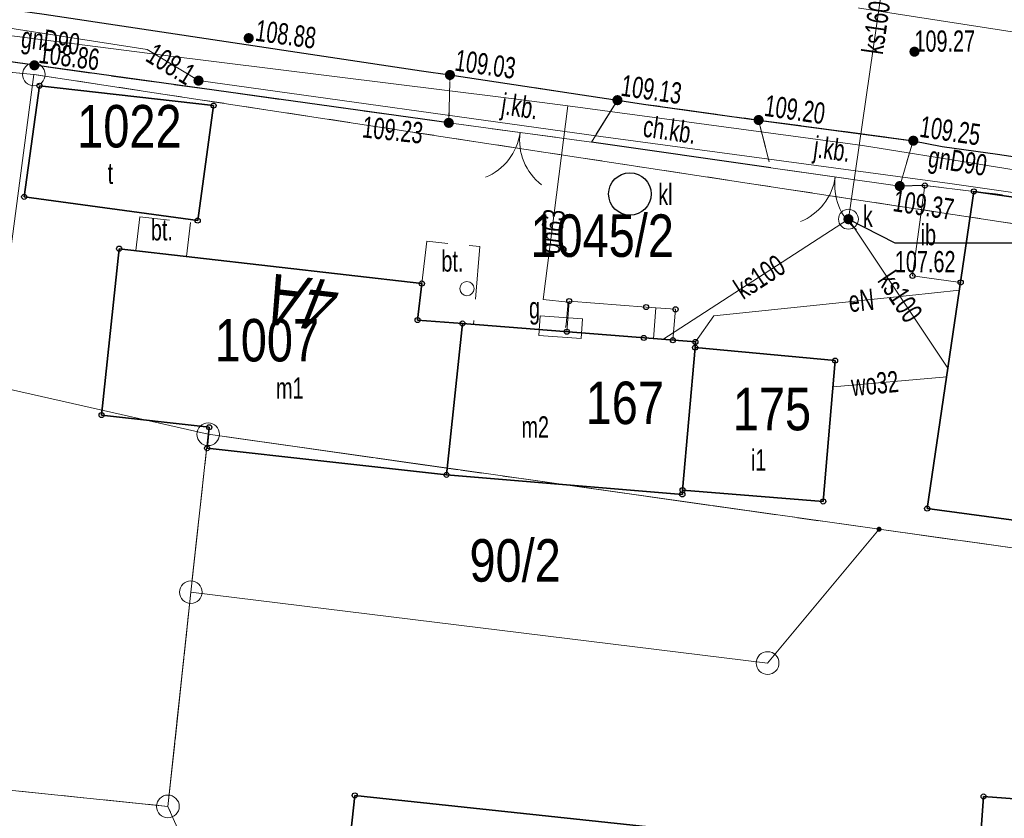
# Model space of a CAD drawing. Header units: inches. Extents: x 6497603 to 6502483, y 5925790 to 5934357.
# Tile 153 of 256: x 6501178 to 6501212, y 5926075 to 5926103. Entities that reach past the tile are written whole.
import ezdxf
from ezdxf.enums import TextEntityAlignment as Align

# ---------------------------------------------------------------- set-up
doc = ezdxf.new("R2010")
doc.units = ezdxf.units.IN
doc.header["$MEASUREMENT"] = 0
for name, pattern in [('1.5_0.75', [2.25, 1.5, -0.75]), ('2.25_0.75', [3, 2.25, -0.75]), ('219-1000', [0, 0]), ('egkk-1000', [3, 2.25, -0.75]), ('egug-1000', [1.5, 0.75, -0.75]), ('otob_1000', [0, 0])]:
    doc.linetypes.add(name, pattern=pattern)
for name, color, linetype in [('202-punkt graniczny', 7, 'Continuous'), ('203-punkt graniczny', 7, 'Continuous'), ('211-numer działki ewidencyjnej', 7, 'Continuous'), ('217-kontur klasyfikacyjny', 7, 'Continuous'), ('218-kontur użytku gruntowego', 7, 'Continuous'), ('219-działka ewidencyjna', 7, 'Continuous'), ('238-Punkt adresowy budynku', 7, 'Continuous'), ('312-budynek ewidencyjny', 7, 'Continuous'), ('312-oznaczenie budynku ewidencyjnego', 7, 'Continuous'), ('312-oznaczenie budynku ewidencyjnego-Atr117', 7, 'Continuous'), ('352-schody', 7, 'Continuous'), ('brama', 7, 'Continuous'), ('chodnik', 7, 'Continuous'), ('chodnik-Atr17', 7, 'Continuous'), ('inna budowla', 7, 'Continuous'), ('inna budowla-Atr17', 7, 'Continuous'), ('inny obiekt trwale związany z budynkiem (powierzchnia)', 7, 'Continuous'), ('jezdnia', 7, 'Continuous'), ('jezdnia-Atr17', 7, 'Continuous'), ('krawężnik', 7, 'Continuous'), ('obszar utwardzony', 7, 'Continuous'), ('obszar utwardzony-Atr17', 7, 'Continuous'), ('ogrodzenie trwałe', 7, 'Continuous'), ('osadnik  szambo', 7, 'Continuous'), ('osadnik  szambo-Atr17', 7, 'Continuous'), ('pikieta sztuczna', 7, 'Continuous'), ('pikieta sztuczna-Atr2', 7, 'Continuous'), ('podpora (punkt)', 7, 'Continuous'), ('przewód elektroenergetyczny podziemny', 7, 'Continuous'), ('przewód elektroenergetyczny podziemny-Atr1', 7, 'Continuous'), ('przewód gazowy', 7, 'Continuous'), ('przewód gazowy-Atr1', 7, 'Continuous'), ('przewód kanalizacyjny', 7, 'Continuous'), ('przewód kanalizacyjny-Atr1', 7, 'Continuous'), ('przewód telekomunikacyjny podziemny', 7, 'Continuous'), ('przewód wodociągowy', 7, 'Continuous'), ('przewód wodociągowy-Atr1', 7, 'Continuous'), ('Punkt budynku', 7, 'Continuous'), ('rzędna', 7, 'Continuous'), ('rzędna-Atr2', 7, 'Continuous'), ('rzędna-Atr3', 7, 'Continuous'), ('studnia kanalizacyjna', 7, 'Continuous'), ('studnia kanalizacyjna-Atr17', 7, 'Continuous'), ('szafa gazowa lub kontener', 7, 'Continuous'), ('szafa gazowa lub kontener-Atr17', 7, 'Continuous')]:
    doc.layers.add(name, color=color, linetype=linetype)
doc.styles.get("Standard").update_dxf_attribs({"font": 'arial.ttf'})
doc.linetypes.add('902-1000', pattern='A,5,0,[1,ksztalty.shx,S=1,R=0,X=0,Y=0],5', length=10)

# ---------------------------------------------------------------- blocks, each defined once
blk = doc.blocks.new('202')
at = {"color": 0, "linetype": 'Continuous', "lineweight": 0}
blk.add_circle((0, 0), 0.4, dxfattribs=at)
blk = doc.blocks.new('203')
at = {"linetype": 'Continuous', "lineweight": 0}
h = blk.add_hatch(color=0, dxfattribs=at)
edge = h.paths.add_edge_path()
edge.add_arc((0, 0), 0.09, 0, 360)
blk = doc.blocks.new('PUNKTBUD')
at = {"color": 0}
blk.add_circle((0, 0), 0.09, dxfattribs=at)
blk = doc.blocks.new('US20')
at = {"color": 0, "linetype": 'Continuous', "lineweight": 13}
for p, q in [((-0.75, -0.35), (-0.75, 0.35)), ((-0.75, 0.35), (0.75, 0.35)), ((0.75, -0.35), (0.75, 0.35)), ((-0.75, -0.35), (0.75, -0.35))]:
    blk.add_line(p, q, dxfattribs=at)
blk = doc.blocks.new('IB04')
at = {"color": 0, "linetype": 'Continuous', "lineweight": 13}
blk.add_circle((0, 0), 0.25, dxfattribs=at)
blk = doc.blocks.new('PW01')
at = {"linetype": 'Continuous', "lineweight": 13}
h = blk.add_hatch(color=0, dxfattribs=at)
edge = h.paths.add_edge_path()
edge.add_arc((0, 0), 0.18, 0, 360)
blk = doc.blocks.new('US15')
at = {"color": 0, "linetype": 'Continuous', "lineweight": 13}
blk.add_circle((0, 0), 0.35, dxfattribs=at)
blk = doc.blocks.new('SUKM')
at = {"color": 0, "linetype": 'Continuous'}
blk.add_circle((0, 0), 0.75, dxfattribs=at)
blk = doc.blocks.new('OK02')
at = {"color": 0, "linetype": 'Continuous', "lineweight": 0}
for centre, start, end in [((-2, 0), 0, 60), ((2, 0), 120, 180)]:
    blk.add_arc(centre, 2, start, end, dxfattribs=at)

msp = doc.modelspace()

# ---------------------------------------------------------------- linework, layer by layer
at = {"layer": '217-kontur klasyfikacyjny', "color": 3, "linetype": 'egkk-1000', "lineweight": 18, "flags": 128}
for points in [[(6501184.31, 5926088.64), (6501183.7, 5926083.07)], [(6501207.98, 5926085.29), (6501184.31, 5926088.64)], [(6501222.6, 5926083.25), (6501207.98, 5926085.29)], [(6501183.7, 5926083.07), (6501182.89, 5926075.51)], [(6501182.89, 5926075.51), (6501143.36, 5926079.58)], [(6501183.59, 5926073.95), (6501182.89, 5926075.51)]]:
    msp.add_lwpolyline(points, dxfattribs=at)
at = {"layer": '218-kontur użytku gruntowego', "color": 3, "linetype": 'egug-1000', "lineweight": 18, "flags": 128}
for points in [[(6501178.16, 5926101.34), (6501161.49, 5926102.9)], [(6501221.93, 5926094.67), (6501178.16, 5926101.34)], [(6501183.7, 5926083.07), (6501184.31, 5926088.64)], [(6501184.31, 5926088.64), (6501207.98, 5926085.29)], [(6501207.98, 5926085.29), (6501222.6, 5926083.25)], [(6501182.89, 5926075.51), (6501183.7, 5926083.07)], [(6501143.36, 5926079.58), (6501182.89, 5926075.51)], [(6501183.59, 5926073.95), (6501182.89, 5926075.51)]]:
    msp.add_lwpolyline(points, dxfattribs=at)
at = {"layer": '219-działka ewidencyjna', "color": 3, "linetype": '219-1000', "lineweight": 18, "flags": 128}
for points in [[(6501161.49, 5926102.9), (6501178.16, 5926101.34)], [(6501176.7, 5926090.36), (6501178.16, 5926101.34)], [(6501178.16, 5926101.34), (6501221.93, 5926094.67)], [(6501176.7, 5926090.36), (6501184.31, 5926088.64)], [(6501183.7, 5926083.07), (6501184.31, 5926088.64)], [(6501184.31, 5926088.64), (6501207.98, 5926085.29)], [(6501204.05, 5926080.57), (6501207.98, 5926085.29)], [(6501207.98, 5926085.29), (6501222.6, 5926083.25)], [(6501182.89, 5926075.51), (6501183.7, 5926083.07)], [(6501183.7, 5926083.07), (6501204.05, 5926080.57)], [(6501143.36, 5926079.58), (6501182.89, 5926075.51)]]:
    msp.add_lwpolyline(points, dxfattribs=at)
at = {"layer": '312-budynek ewidencyjny', "color": 7, "linetype": 'Continuous', "lineweight": 35, "flags": 128}
for points in [[(6501177.82, 5926097.02), (6501178.36, 5926100.94)], [(6501178.36, 5926100.94), (6501184.5, 5926100.24)], [(6501184.5, 5926100.24), (6501183.94, 5926096.18)], [(6501209.68, 5926086.02), (6501211.33, 5926097.21)], [(6501211.33, 5926097.21), (6501219.42, 5926096.05)], [(6501183.94, 5926096.18), (6501177.82, 5926097.02)], [(6501180.55, 5926089.32), (6501181.17, 5926095.19)], [(6501181.17, 5926095.19), (6501191.85, 5926093.96)], [(6501191.85, 5926093.96), (6501191.7, 5926092.67)], [(6501191.7, 5926092.67), (6501193.28, 5926092.55)], [(6501192.72, 5926087.21), (6501193.28, 5926092.55)], [(6501193.28, 5926092.55), (6501192.72, 5926087.21)], [(6501193.28, 5926092.55), (6501201.5, 5926091.9)], [(6501201.49, 5926091.7), (6501201.05, 5926086.67)], [(6501201.05, 5926086.67), (6501201.49, 5926091.7)], [(6501201.5, 5926091.9), (6501201.49, 5926091.7)], [(6501201.49, 5926091.7), (6501206.43, 5926091.24)], [(6501206.43, 5926091.24), (6501206.01, 5926086.27)], [(6501184.35, 5926088.89), (6501180.55, 5926089.32)], [(6501184.27, 5926088.15), (6501184.35, 5926088.89)], [(6501192.72, 5926087.21), (6501184.27, 5926088.15)], [(6501201.04, 5926086.52), (6501192.72, 5926087.21)], [(6501201.05, 5926086.67), (6501201.04, 5926086.52)], [(6501206.01, 5926086.27), (6501201.05, 5926086.67)], [(6501217.88, 5926084.92), (6501209.68, 5926086.02)], [(6501188.68, 5926068.51), (6501189.48, 5926075.9)], [(6501189.48, 5926075.9), (6501200.17, 5926074.75)], [(6501211.5, 5926073.54), (6501211.67, 5926075.86)], [(6501211.67, 5926075.86), (6501217.8, 5926075.4)]]:
    msp.add_lwpolyline(points, dxfattribs=at)
at = {"layer": '352-schody', "color": 7, "linetype": 'Continuous', "lineweight": 18, "flags": 128}
msp.add_lwpolyline([(6501200.71, 5926091.96), (6501199.68, 5926092.04), (6501196.97, 5926092.26), (6501197.05, 5926093.34), (6501199.76, 5926093.13), (6501200.8, 5926093.05)], close=True, dxfattribs=at)
msp.add_lwpolyline([(6501200.71, 5926091.96), (6501199.68, 5926092.04), (6501196.97, 5926092.26), (6501197.05, 5926093.34), (6501199.76, 5926093.13), (6501200.8, 5926093.05)], close=True, dxfattribs=at)
msp.add_lwpolyline([(6501200.025, 5926092.013), (6501200.109, 5926093.103)], dxfattribs=at)
at = {"layer": 'brama', "color": 7, "linetype": 'otob_1000', "lineweight": 18, "flags": 128}
for points in [[(6501197.83, 5926098.95), (6501192.8, 5926099.63)], [(6501208.71, 5926097.4), (6501204.16, 5926098.04)]]:
    msp.add_lwpolyline(points, dxfattribs=at)
at = {"layer": 'chodnik', "color": 7, "linetype": '1.5_0.75', "lineweight": 18, "flags": 128}
for points in [[(6501167.07, 5926105.07), (6501168.08, 5926104.92), (6501178.52, 5926103.46), (6501191.84, 5926101.46), (6501192.84, 5926101.32), (6501192.8, 5926099.63), (6501178.18, 5926101.66), (6501166.82, 5926103.26), (6501165.58, 5926103.51)], [(6501198.75, 5926100.43), (6501199.75, 5926100.28), (6501202.71, 5926099.87), (6501203.73, 5926099.73), (6501204.16, 5926098.04), (6501197.83, 5926098.95)], [(6501209.19, 5926099), (6501210.21, 5926098.79), (6501212.16, 5926098.52), (6501213.18, 5926098.37), (6501217.08, 5926097.83), (6501218.15, 5926097.65), (6501220.05, 5926097.37), (6501221.03, 5926097.17), (6501222, 5926096.87), (6501222.87, 5926096.5), (6501223.68, 5926095.94), (6501224.47, 5926095.07), (6501225.02, 5926094.16), (6501225.41, 5926093.04), (6501225.65, 5926091.85), (6501225.74, 5926090.79), (6501225.79, 5926089.57), (6501225.76, 5926088.39), (6501225.66, 5926087.21), (6501224.9, 5926081.72), (6501224.16, 5926076.33), (6501222.34, 5926063.44), (6501222.24, 5926062.4), (6501220.65, 5926062.18), (6501220.94, 5926063.9), (6501222.61, 5926076.56), (6501223.36, 5926082.11), (6501223.61, 5926086.17), (6501224.07, 5926091.93), (6501223.18, 5926093.85), (6501220.9, 5926095.52), (6501219.52, 5926096.02), (6501219.42, 5926096.05), (6501212.09, 5926097.13), (6501211.33, 5926097.21), (6501209.6, 5926097.42), (6501208.71, 5926097.4)]]:
    msp.add_lwpolyline(points, close=True, dxfattribs=at)
at = {"layer": 'inna budowla', "color": 7, "linetype": 'Continuous', "lineweight": 18, "flags": 128}
msp.add_lwpolyline([(6501209.6, 5926097.42), (6501211.33, 5926097.21), (6501210.86, 5926094), (6501209.16, 5926094.23)], close=True, dxfattribs=at)
at = {"layer": 'inny obiekt trwale związany z budynkiem (powierzchnia)', "color": 7, "linetype": 'Continuous', "lineweight": 18, "flags": 128}
msp.add_lwpolyline([(6501211.33, 5926097.21), (6501209.6, 5926097.42), (6501209.16, 5926094.23), (6501210.86, 5926094)], close=True, dxfattribs=at)
at = {"layer": 'jezdnia', "color": 7, "linetype": '2.25_0.75', "lineweight": 18, "flags": 128}
for points in [[(6500967.52, 5926475.78), (6500970.47, 5926475.3), (6500970.34, 5926474.17), (6500969.68, 5926470.3), (6500969.49, 5926469.27), (6500968.64, 5926464.1), (6500968.02, 5926460.39), (6500966.41, 5926450.57), (6500964.71, 5926440.65), (6500963.12, 5926430.78), (6500961.32, 5926419.97), (6500959.67, 5926410.08), (6500959.52, 5926409.05), (6500958.4, 5926402.16), (6500958.2, 5926401.16), (6500956.52, 5926390.93), (6500955.92, 5926387.39), (6500955.8, 5926386.37), (6500953.89, 5926374.55), (6500953.73, 5926373.46), (6500953.44, 5926371.55), (6500953.08, 5926369.21), (6500952.69, 5926366.58), (6500952.26, 5926363.66), (6500951.98, 5926361.63), (6500951.62, 5926358.68), (6500951.27, 5926355.63), (6500950.83, 5926351.7), (6500950.56, 5926348.7), (6500950.2, 5926344.71), (6500949.87, 5926340.76), (6500949.76, 5926338.7), (6500949.68, 5926335.75), (6500949.64, 5926334.74), (6500949.52, 5926328.23), (6500949.49, 5926327.2), (6500949.48, 5926325.22), (6500949.47, 5926322.2), (6500949.55, 5926319.76), (6500949.66, 5926317.23), (6500949.84, 5926313.23), (6500950.01, 5926310.21), (6500950.17, 5926308.21), (6500950.43, 5926305.18), (6500950.74, 5926302.26), (6500951.06, 5926299.26), (6500951.49, 5926295.58), (6500952.08, 5926290.33), (6500952.73, 5926285.4), (6500953.13, 5926282.44), (6500953.57, 5926279.4), (6500954.04, 5926276.46), (6500954.41, 5926274.33), (6500954.74, 5926272.49), (6500955.37, 5926269.55), (6500956.06, 5926266.66), (6500956.52, 5926264.7), (6500957.04, 5926262.72), (6500957.79, 5926259.85), (6500958.59, 5926257.01), (6500959.46, 5926254.06), (6500960.33, 5926251.13), (6500961.47, 5926247.41), (6500962.32, 5926244.49), (6500963.34, 5926241.33), (6500964.48, 5926237.89), (6500965.5, 5926234.96), (6500966.14, 5926233.14), (6500966.53, 5926232.14), (6500968.88, 5926225.61), (6500969.29, 5926224.6), (6500970.02, 5926222.74), (6500970.38, 5926221.87), (6500971.84, 5926218.15), (6500972.99, 5926215.36), (6500974.13, 5926212.6), (6500975.34, 5926209.86), (6500976.57, 5926207.09), (6500977.79, 5926204.36), (6500979.13, 5926201.69), (6500980.03, 5926199.93), (6500981.16, 5926197.8), (6500982.17, 5926195.97), (6500982.82, 5926194.92), (6500983.5, 5926193.77), (6500984.62, 5926192.1), (6500985.77, 5926190.49), (6500986.98, 5926188.92), (6500988.2, 5926187.36), (6500989.17, 5926186.2), (6500990.87, 5926184.3), (6500992.5, 5926182.51), (6500994.27, 5926180.73), (6500995.76, 5926179.32), (6500997.26, 5926177.93), (6500997.98, 5926177.32), (6500999.49, 5926176), (6501001.04, 5926174.69), (6501002.64, 5926173.48), (6501003.77, 5926172.66), (6501005.08, 5926171.78), (6501006.76, 5926170.76), (6501009.35, 5926169.19), (6501011.02, 5926168.15), (6501012.75, 5926167), (6501015.2, 5926165.27), (6501017.63, 5926163.53), (6501019.23, 5926162.32), (6501020.36, 5926161.31), (6501021.45, 5926160.26), (6501022.54, 5926159.21), (6501023.77, 5926157.9), (6501024.43, 5926157.12), (6501025.28, 5926156.11), (6501026.36, 5926154.87), (6501027.57, 5926153.3), (6501028.15, 5926152.45), (6501028.65, 5926151.68), (6501029.28, 5926150.71), (6501030.17, 5926149.6), (6501030.99, 5926148.6), (6501031.86, 5926147.75), (6501032.71, 5926147), (6501033.36, 5926146.49), (6501034.56, 5926145.76), (6501035.84, 5926145.14), (6501037.14, 5926144.59), (6501038.54, 5926143.97), (6501039.7, 5926143.38), (6501041.25, 5926142.34), (6501042.55, 5926141.23), (6501043.36, 5926140.29), (6501044.15, 5926139.04), (6501044.95, 5926137.68), (6501045.97, 5926135.97), (6501046.76, 5926134.83), (6501047.06, 5926134.43), (6501047.46, 5926133.9), (6501048.29, 5926133.07), (6501049.15, 5926132.29), (6501050.1, 5926131.67), (6501051.14, 5926131.14), (6501052.32, 5926130.71), (6501053.32, 5926130.44), (6501054.33, 5926130.26), (6501054.81, 5926130.11), (6501059.21, 5926129.52), (6501060.24, 5926129.37), (6501062.18, 5926128.95), (6501065.52, 5926128.17), (6501067.51, 5926127.68), (6501067.94, 5926127.56), (6501072.36, 5926126.36), (6501076.16, 5926125.39), (6501077, 5926125.24), (6501079.93, 5926124.73), (6501091.81, 5926122.96), (6501106.86, 5926120.63), (6501107.86, 5926120.45), (6501114.26, 5926119.46), (6501115.28, 5926119.31), (6501129.17, 5926117.14), (6501141.73, 5926115.29), (6501155.8, 5926113.1), (6501156.84, 5926112.94), (6501163.71, 5926111.96), (6501164.73, 5926111.81), (6501169.7, 5926111.07), (6501186.02, 5926108.73), (6501187.04, 5926108.57), (6501197.9, 5926107.02), (6501198.93, 5926106.86), (6501209.44, 5926105.01), (6501213.12, 5926104.73), (6501214.13, 5926104.59), (6501218.06, 5926103.95), (6501219.09, 5926103.82), (6501225, 5926102.98), (6501226.03, 5926103), (6501226.9, 5926103.16), (6501227.59, 5926103.32), (6501228.34, 5926103.71), (6501228.93, 5926104.14), (6501229.4, 5926105.03), (6501229.75, 5926106.03), (6501230.03, 5926107.51), (6501230.13, 5926108.51), (6501230.41, 5926111.43), (6501235.51, 5926111.16), (6501235.42, 5926108.23), (6501235.48, 5926107.23), (6501235.64, 5926106.46), (6501236.12, 5926105.41), (6501236.84, 5926104.54), (6501237.77, 5926103.89), (6501238.91, 5926103.49), (6501240.04, 5926103.43), (6501241.16, 5926103.54), (6501242.17, 5926103.85), (6501243.16, 5926104.12), (6501253.15, 5926106.97), (6501253.23, 5926106.89), (6501254.28, 5926103.94), (6501255.15, 5926100.97), (6501254.99, 5926100.67), (6501253.62, 5926100.28), (6501252.65, 5926100), (6501249.77, 5926099.21), (6501248.73, 5926098.94), (6501244.96, 5926097.81), (6501243.92, 5926097.57), (6501242.05, 5926097.03), (6501240.92, 5926096.64), (6501239.24, 5926095.9), (6501238.04, 5926095.27), (6501237.2, 5926094.68), (6501236.35, 5926093.84), (6501235.38, 5926092.95), (6501234.5, 5926091.83), (6501233.74, 5926090.74), (6501233.24, 5926089.73), (6501232.77, 5926088.7), (6501232.51, 5926087.65), (6501232.15, 5926085.66), (6501231.07, 5926079.74), (6501230.21, 5926075.13), (6501227.92, 5926063.04), (6501227.8, 5926062.48), (6501227.76, 5926061.73), (6501227.77, 5926061.08), (6501227.88, 5926060.39), (6501228.08, 5926059.83), (6501228.38, 5926059.33), (6501228.85, 5926058.88), (6501229.59, 5926058.46), (6501230.48, 5926058.18), (6501231.24, 5926057.98), (6501236.18, 5926057.48), (6501247.14, 5926056.54), (6501247.78, 5926056.32), (6501247.32, 5926053.12), (6501247.25, 5926050.18), (6501240.84, 5926050.54), (6501235.01, 5926051.15), (6501232.93, 5926051.11), (6501231.58, 5926051.14), (6501230.74, 5926051.16), (6501229.93, 5926051.11), (6501229.08, 5926050.94), (6501228.33, 5926050.61), (6501227.56, 5926049.99), (6501227.03, 5926049.46), (6501226.57, 5926048.76), (6501226.26, 5926048.04), (6501226.07, 5926047), (6501224.9, 5926038.07), (6501224.76, 5926037.04), (6501223.95, 5926030.65), (6501223.78, 5926029.64), (6501222.8, 5926021.69), (6501222.62, 5926020.67), (6501221.85, 5926014.28), (6501221.72, 5926013.21), (6501220.01, 5926001.35), (6501219.92, 5926000.35), (6501218.92, 5925993.96), (6501218.73, 5925992.94), (6501217.59, 5925985.53), (6501217.19, 5925983.25), (6501216.34, 5925978.62), (6501216.11, 5925977.64), (6501215.34, 5925973.74), (6501215.12, 5925972.71), (6501214.1, 5925967.79), (6501212.17, 5925958.57), (6501211.6, 5925955.9), (6501210.39, 5925950.18), (6501210.15, 5925949.2), (6501208.72, 5925942.4), (6501208.51, 5925941.33), (6501206.97, 5925934), (6501206.1, 5925929.6), (6501205.96, 5925928.62), (6501203.95, 5925916.84), (6501200.99, 5925899.07), (6501197.27, 5925877.8), (6501197.19, 5925877.04), (6501197.19, 5925876.24), (6501197.31, 5925875.07), (6501197.66, 5925873.98), (6501197.97, 5925873.22), (6501198.63, 5925872.3), (6501199.23, 5925871.72), (6501199.74, 5925871.37), (6501200.42, 5925871.01), (6501201.38, 5925870.71), (6501202.44, 5925870.55), (6501201.55, 5925864.88), (6501201.24, 5925864.89), (6501200.2, 5925864.97), (6501198.98, 5925864.81), (6501197.51, 5925864.23), (6501196.67, 5925863.67), (6501195.78, 5925862.79), (6501195.34, 5925862.22), (6501195.05, 5925861.84), (6501194.69, 5925861.34), (6501194.31, 5925860.58), (6501193.88, 5925859.32), (6501193.66, 5925858.13), (6501191.37, 5925844.58), (6501188.63, 5925845.69), (6501186.06, 5925846.29), (6501188.34, 5925859.28), (6501189.55, 5925865.75), (6501190.19, 5925869.41), (6501190.72, 5925872.53), (6501192, 5925879.57), (6501195.3, 5925899.15), (6501198.39, 5925917.25), (6501200.06, 5925927.91), (6501200.49, 5925930.37), (6501201.43, 5925935.3), (6501202.26, 5925939.27), (6501205.89, 5925956.67), (6501206.71, 5925960.26), (6501209.44, 5925973.27), (6501210.33, 5925977.62), (6501211, 5925981.11), (6501211.51, 5925984.07), (6501211.73, 5925985.08), (6501212.62, 5925991.03), (6501213.62, 5925996.92), (6501213.83, 5925997.96), (6501214.76, 5926004.82), (6501214.89, 5926005.86), (6501216.15, 5926014.76), (6501216.28, 5926015.75), (6501217.09, 5926022.16), (6501217.19, 5926023.22), (6501218.27, 5926030.95), (6501221.29, 5926054.94), (6501221.42, 5926055.98), (6501222.24, 5926062.4), (6501222.34, 5926063.44), (6501224.16, 5926076.33), (6501224.9, 5926081.72), (6501225.66, 5926087.21), (6501225.76, 5926088.39), (6501225.79, 5926089.57), (6501225.74, 5926090.79), (6501225.65, 5926091.85), (6501225.41, 5926093.04), (6501225.02, 5926094.16), (6501224.47, 5926095.07), (6501223.68, 5926095.94), (6501222.87, 5926096.5), (6501222, 5926096.87), (6501221.03, 5926097.17), (6501220.05, 5926097.37), (6501218.15, 5926097.65), (6501217.08, 5926097.83), (6501213.18, 5926098.37), (6501212.16, 5926098.52), (6501210.21, 5926098.79), (6501209.19, 5926099), (6501203.73, 5926099.73), (6501202.71, 5926099.87), (6501199.75, 5926100.28), (6501198.75, 5926100.43), (6501192.84, 5926101.32), (6501191.84, 5926101.46), (6501178.52, 5926103.46), (6501168.08, 5926104.92), (6501167.07, 5926105.07), (6501161.11, 5926105.95), (6501160.15, 5926106.11), (6501141.22, 5926108.96), (6501128.91, 5926110.87), (6501107.19, 5926114.24), (6501091.02, 5926116.76), (6501087.03, 5926117.36), (6501085.63, 5926117.57), (6501084.66, 5926117.74), (6501082.7, 5926117.91), (6501080.66, 5926118.01), (6501077.67, 5926118.12), (6501076.66, 5926118.16), (6501075.65, 5926118.1), (6501074.96, 5926118.04), (6501074.24, 5926117.87), (6501073.45, 5926117.58), (6501072.83, 5926117.24), (6501072.24, 5926116.73), (6501071.92, 5926116.36), (6501071.6, 5926115.95), (6501071.13, 5926115.07), (6501070.2, 5926112.15), (6501069.14, 5926109.35), (6501065.67, 5926107.67), (6501060.98, 5926105.37), (6501056.17, 5926102.92), (6501047.77, 5926098.64), (6501039.02, 5926094.25), (6501035.19, 5926092.32), (6501033.38, 5926091.57), (6501031.9, 5926091.17), (6501030.72, 5926091), (6501029.45, 5926090.96), (6501027.96, 5926091.09), (6501026.37, 5926091.21), (6501025.08, 5926091.02), (6501023.8, 5926090.63), (6501022.54, 5926089.24), (6501020.92, 5926087.38), (6501018.93, 5926085.36), (6501016.88, 5926083.52), (6501014.11, 5926081.3), (6501011.15, 5926079.19), (6501008.09, 5926077.35), (6501004.66, 5926075.72), (6501000.14, 5926073.66), (6500996.05, 5926071.78), (6500991.19, 5926069.54), (6500987.22, 5926067.8), (6500985.88, 5926070.25), (6500984.5, 5926072.54), (6500990.81, 5926076.24), (6500997.85, 5926080.69), (6501004.96, 5926085.16), (6501007.77, 5926086.97), (6501009.89, 5926088.54), (6501012.32, 5926090.44), (6501014.72, 5926092.81), (6501016.4, 5926095.01), (6501018.1, 5926097.7), (6501019.49, 5926099.95), (6501021.13, 5926103.12), (6501021.79, 5926104.63), (6501021.73, 5926104.89), (6501022.4, 5926106.7), (6501022.77, 5926107.65), (6501022.96, 5926108.66), (6501023.19, 5926109.6), (6501023.35, 5926110.74), (6501023.42, 5926111.89), (6501023.37, 5926112.99), (6501023.17, 5926114.21), (6501022.81, 5926115.94), (6501022.34, 5926117.28), (6501021.93, 5926118.41), (6501021.38, 5926119.39), (6501020.82, 5926120.06), (6501020.31, 5926120.58), (6501019.37, 5926121.14), (6501018.64, 5926121.59), (6501017.79, 5926122.01), (6501016.87, 5926122.36), (6501016.07, 5926122.61), (6501015.13, 5926122.79), (6501014.32, 5926122.89), (6501013.3, 5926122.96), (6501011.3, 5926123.02), (6501010.28, 5926123.07), (6501008.82, 5926123.15), (6501007.35, 5926123.27), (6501006.78, 5926123.46), (6501004.62, 5926123.76), (6501002.02, 5926124.18), (6501000.54, 5926124.46), (6500997.95, 5926125.21), (6500994.57, 5926126.41), (6500989.34, 5926128.79), (6500983.15, 5926131.79), (6500980.24, 5926133), (6500976.92, 5926134.27), (6500973.27, 5926135.38), (6500969.21, 5926136.46), (6500966.14, 5926137.16), (6500962.38, 5926137.84), (6500956.83, 5926138.72), (6500951.6, 5926139.58), (6500948.09, 5926140.28), (6500941.13, 5926141.59), (6500936.68, 5926142.36), (6500936.26, 5926142.38), (6500936.91, 5926144.94), (6500937.28, 5926147.22), (6500938.48, 5926147.26), (6500944.87, 5926146.1), (6500952.28, 5926144.84), (6500952.45, 5926144.94), (6500957.36, 5926144.12), (6500958.42, 5926144.02), (6500960.33, 5926143.82), (6500961.34, 5926143.73), (6500962.4, 5926143.7), (6500964.35, 5926143.61), (6500966.38, 5926143.52), (6500968.34, 5926143.33), (6500970.37, 5926142.99), (6500972.16, 5926142.64), (6500975.22, 5926141.96), (6500978.14, 5926141.2), (6500980.07, 5926140.59), (6500984.84, 5926139.11), (6500988.6, 5926137.98), (6500991.96, 5926137.02), (6500993.89, 5926136.41), (6500996.3, 5926135.75), (6500998.23, 5926135.25), (6500999.76, 5926134.9), (6501002.22, 5926134.43), (6501003.59, 5926134.13), (6501004.64, 5926133.95), (6501005.57, 5926133.82), (6501006.54, 5926133.72), (6501007.41, 5926133.65), (6501008.58, 5926133.66), (6501009.4, 5926133.71), (6501010.99, 5926133.99), (6501012.51, 5926134.33), (6501013.46, 5926134.67), (6501014.17, 5926134.95), (6501015.06, 5926135.45), (6501015.72, 5926135.84), (6501016.55, 5926136.42), (6501017.28, 5926137.05), (6501017.97, 5926137.76), (6501018.59, 5926138.35), (6501019.09, 5926139.31), (6501019.34, 5926140.2), (6501019.48, 5926141.24), (6501019.5, 5926142.22), (6501019.53, 5926143.17), (6501019.42, 5926144.33), (6501019.23, 5926145.48), (6501018.9, 5926146.66), (6501018.59, 5926147.63), (6501018.18, 5926148.39), (6501017.57, 5926149.31), (6501017.02, 5926149.96), (6501016.24, 5926150.87), (6501015.1, 5926152.17), (6501013.64, 5926153.83), (6501013.57, 5926154), (6501012.46, 5926155.3), (6501009.41, 5926158.38), (6501006.55, 5926161.1), (6501003.79, 5926163.84), (6501000.27, 5926167.22), (6500997.75, 5926169.48), (6500994.93, 5926171.9), (6500993.22, 5926173.37), (6500990.08, 5926176.36), (6500986.16, 5926180.45), (6500984.36, 5926182.53), (6500983.92, 5926182.88), (6500982.09, 5926185.15), (6500980.83, 5926186.8), (6500979.72, 5926188.4), (6500979.64, 5926188.64), (6500977.9, 5926191.3), (6500976.68, 5926193.39), (6500974.4, 5926197.5), (6500971.6, 5926203.33), (6500970.2, 5926206.34), (6500968.02, 5926211.54), (6500966.1, 5926216.13), (6500964.42, 5926220.5), (6500963.39, 5926223.18), (6500962.78, 5926224.79), (6500960.85, 5926229.86), (6500958.92, 5926235.34), (6500957.26, 5926240.34), (6500955.77, 5926245.22), (6500954.5, 5926249.48), (6500953.02, 5926254.47), (6500951.16, 5926261.1), (6500950.63, 5926263.22), (6500949.44, 5926268.23), (6500948.4, 5926273.5), (6500947.44, 5926279.19), (6500946.72, 5926284.52), (6500945.98, 5926290.57), (6500945.39, 5926295.06), (6500944.64, 5926301.22), (6500943.99, 5926308.19), (6500943.71, 5926313.06), (6500943.38, 5926320.02), (6500943.36, 5926324.68), (6500943.39, 5926329.54), (6500943.52, 5926335.16), (6500943.63, 5926336.77), (6500943.87, 5926342.09), (6500944.45, 5926348.6), (6500944.89, 5926353.17), (6500945.31, 5926356.92), (6500946, 5926362.7), (6500946.75, 5926367.77), (6500946.9, 5926369.53), (6500947.97, 5926376.36), (6500948.58, 5926379.99), (6500949.87, 5926387.54), (6500950.36, 5926390.87), (6500950.58, 5926392.97), (6500951.07, 5926399.96), (6500951.2, 5926400.17), (6500951.56, 5926405.22), (6500951.74, 5926408.6), (6500951.86, 5926412.25), (6500952.04, 5926414.31), (6500952.81, 5926417.99), (6500953.87, 5926422.25), (6500955.38, 5926427.84), (6500956.84, 5926433.28), (6500957.79, 5926436.87), (6500958.47, 5926439.89), (6500959.31, 5926444.93), (6500960.75, 5926453.89), (6500962.75, 5926465.71), (6500964.63, 5926476.24)], [(6501192.84, 5926101.32), (6501198.75, 5926100.43), (6501197.83, 5926098.95), (6501192.8, 5926099.63)], [(6501203.73, 5926099.73), (6501209.19, 5926099), (6501208.71, 5926097.4), (6501204.16, 5926098.04)]]:
    msp.add_lwpolyline(points, close=True, dxfattribs=at)
at = {"layer": 'krawężnik', "color": 7, "linetype": 'Continuous', "lineweight": 25, "flags": 128}
msp.add_lwpolyline([(6501168.08, 5926104.92), (6501178.52, 5926103.46), (6501191.84, 5926101.46), (6501192.84, 5926101.32), (6501198.75, 5926100.43), (6501199.75, 5926100.28), (6501202.71, 5926099.87), (6501203.73, 5926099.73), (6501209.19, 5926099), (6501210.21, 5926098.79), (6501212.16, 5926098.52), (6501213.18, 5926098.37), (6501217.08, 5926097.83), (6501218.15, 5926097.65), (6501220.05, 5926097.37), (6501221.03, 5926097.17), (6501222, 5926096.87), (6501222.87, 5926096.5), (6501223.68, 5926095.94), (6501224.47, 5926095.07), (6501225.02, 5926094.16), (6501225.41, 5926093.04)], dxfattribs=at)
at = {"layer": 'obszar utwardzony', "color": 7, "linetype": '2.25_0.75', "lineweight": 18, "flags": 128}
for points in [[(6501181.76, 5926095.12), (6501181.9, 5926096.31), (6501183.69, 5926096.11), (6501183.55, 5926094.91)], [(6501191.85, 5926093.96), (6501192.02, 5926095.45), (6501193.89, 5926095.27), (6501193.67, 5926092.52), (6501193.28, 5926092.55), (6501191.7, 5926092.67)]]:
    msp.add_lwpolyline(points, close=True, dxfattribs=at)
at = {"layer": 'ogrodzenie trwałe', "color": 7, "linetype": '902-1000', "lineweight": 25, "flags": 128}
for points in [[(6501192.8, 5926099.63), (6501178.18, 5926101.66), (6501166.82, 5926103.26)], [(6501204.16, 5926098.04), (6501197.83, 5926098.95)], [(6501209.6, 5926097.42), (6501208.71, 5926097.4)]]:
    msp.add_lwpolyline(points, dxfattribs=at)
at = {"layer": 'przewód elektroenergetyczny podziemny', "color": 1, "linetype": 'Continuous', "lineweight": 18, "flags": 128}
msp.add_lwpolyline([(6501201.5, 5926091.9), (6501202.15, 5926092.82), (6501209.05, 5926093.54), (6501210.82, 5926093.73)], dxfattribs=at)
at = {"layer": 'przewód gazowy', "color": 40, "linetype": 'Continuous', "lineweight": 18, "flags": 128}
for points in [[(6501233.67, 5926096.17), (6501227.99, 5926096.37), (6501219.71, 5926096.85), (6501207.4, 5926098.83), (6501197, 5926100.23), (6501194.73, 5926100.53), (6501182.71, 5926102.02), (6501167.38, 5926103.99), (6501153.39, 5926106.7), (6501142.7, 5926108.73)], [(6501197, 5926100.23), (6501196.13, 5926093.4), (6501197.01, 5926093.3), (6501196.94, 5926092.52), (6501196.92, 5926092.41)]]:
    msp.add_lwpolyline(points, dxfattribs=at)
at = {"layer": 'przewód kanalizacyjny', "color": 34, "linetype": 'Continuous', "lineweight": 18, "flags": 128}
for points in [[(6501122.96, 5926116.33), (6501166.3, 5926110.04), (6501222.85, 5926101.26), (6501227.67, 5926089.74)], [(6501209.38, 5926113.38), (6501206.9, 5926096.23)], [(6501200.35, 5926091.99), (6501206.9, 5926096.23)], [(6501210.41, 5926090.97), (6501206.9, 5926096.23)]]:
    msp.add_lwpolyline(points, dxfattribs=at)
at = {"layer": 'przewód telekomunikacyjny podziemny', "color": 30, "linetype": 'Continuous', "lineweight": 18, "flags": 128}
msp.add_lwpolyline([(6501098.39, 5926122.59), (6501107, 5926120.99), (6501113.31, 5926120.01), (6501126.19, 5926118.23), (6501130.23, 5926117.14), (6501139.48, 5926115.65), (6501153.95, 5926113.22), (6501156.47, 5926112.88), (6501157.02, 5926105.51), (6501161.79, 5926105.34), (6501170.87, 5926103.98), (6501182.16, 5926102.22), (6501183.97, 5926101.12), (6501198.16, 5926099.15), (6501210.48, 5926097.49), (6501219.86, 5926096.15), (6501222.52, 5926095.35), (6501224.19, 5926094.22), (6501224.94, 5926091.8), (6501225.01, 5926089.41), (6501224.72, 5926087.2), (6501221.5, 5926064.26), (6501228.14, 5926060.92), (6501228.61, 5926059.96)], dxfattribs=at)
at = {"layer": 'przewód wodociągowy', "color": 5, "linetype": 'Continuous', "lineweight": 18, "flags": 128}
msp.add_lwpolyline([(6501206.36, 5926090.31), (6501210.37, 5926090.67)], dxfattribs=at)
at = {"layer": 'rzędna-Atr2', "color": 7, "flags": 128}
msp.add_lwpolyline([(6501206.9, 5926096.23), (6501208.54, 5926095.4), (6501212.767, 5926095.4)], dxfattribs=at)

# ---------------------------------------------------------------- block references
at = {"layer": '202-punkt graniczny', "color": 7, "linetype": 'Continuous', "lineweight": 18}
for p in [(6501178.16, 5926101.34), (6501184.31, 5926088.64), (6501183.7, 5926083.07), (6501204.05, 5926080.57), (6501182.89, 5926075.51)]:
    msp.add_blockref('202', p, dxfattribs=at)
at = {"layer": '203-punkt graniczny', "color": 7, "linetype": 'Continuous', "lineweight": 18}
msp.add_blockref('203', (6501207.98, 5926085.29), dxfattribs=at)
at = {"layer": 'brama', "color": 7, "linetype": 'Continuous', "lineweight": 18}
for p, rotation in [((6501195.315, 5926099.29), 172.301), ((6501206.435, 5926097.72), 171.993)]:
    msp.add_blockref('OK02', p, dxfattribs=dict(at, rotation=rotation))
at = {"layer": 'osadnik  szambo', "color": 34, "linetype": 'Continuous', "lineweight": 18}
msp.add_blockref('SUKM', (6501199.19, 5926097.12), dxfattribs=at)
at = {"layer": 'pikieta sztuczna', "color": 7, "linetype": 'Continuous', "lineweight": 13}
for p in [(6501185.74, 5926102.62), (6501209.23, 5926102.14), (6501178.18, 5926101.66), (6501192.84, 5926101.32), (6501198.75, 5926100.43), (6501192.8, 5926099.63), (6501203.73, 5926099.73), (6501209.19, 5926099), (6501208.71, 5926097.4)]:
    msp.add_blockref('PW01', p, dxfattribs=at)
at = {"layer": 'podpora (punkt)', "color": 7, "linetype": 'Continuous', "lineweight": 18}
msp.add_blockref('IB04', (6501193.44, 5926093.78), dxfattribs=at)
at = {"layer": 'Punkt budynku', "color": 5, "linetype": 'Continuous', "lineweight": 13}
for p in [(6501178.36, 5926100.94), (6501184.5, 5926100.24), (6501209.6, 5926097.42), (6501211.33, 5926097.21), (6501177.82, 5926097.02), (6501183.94, 5926096.18), (6501181.17, 5926095.19), (6501191.85, 5926093.96), (6501209.16, 5926094.23), (6501210.86, 5926094), (6501197.05, 5926093.34), (6501199.76, 5926093.13), (6501200.8, 5926093.05), (6501191.7, 5926092.67), (6501193.28, 5926092.55), (6501196.97, 5926092.26), (6501199.68, 5926092.04), (6501200.71, 5926091.96), (6501201.5, 5926091.9), (6501201.49, 5926091.7), (6501206.43, 5926091.24), (6501180.55, 5926089.32), (6501184.35, 5926088.89), (6501184.27, 5926088.15), (6501192.72, 5926087.21), (6501201.05, 5926086.67), (6501201.04, 5926086.52), (6501206.01, 5926086.27), (6501209.68, 5926086.02), (6501189.48, 5926075.9), (6501211.67, 5926075.86)]:
    msp.add_blockref('PUNKTBUD', p, dxfattribs=at)
at = {"layer": 'rzędna', "color": 30, "linetype": 'Continuous', "lineweight": 18}
msp.add_blockref('PW01', (6501183.97, 5926101.12), dxfattribs=at)
at = {"layer": 'rzędna', "color": 34, "linetype": 'Continuous', "lineweight": 18}
msp.add_blockref('PW01', (6501206.9, 5926096.23), dxfattribs=at)
at = {"layer": 'studnia kanalizacyjna', "color": 34, "linetype": 'Continuous', "lineweight": 18}
msp.add_blockref('US15', (6501206.9, 5926096.23), dxfattribs=at)
at = {"layer": 'szafa gazowa lub kontener', "color": 40, "linetype": 'Continuous', "lineweight": 18, "rotation": 355.914}
msp.add_blockref('US20', (6501196.75, 5926092.42), dxfattribs=at)

# ---------------------------------------------------------------- texts
at = {"layer": '211-numer działki ewidencyjnej', "color": 3, "linetype": 'Continuous', "lineweight": 18, "width": 0.79}
for s, p in [('1045/2', (6501195.68, 5926094.9)), ('90/2', (6501193.53, 5926083.44))]:
    msp.add_text(s, height=1.5, dxfattribs=at).set_placement(p)
at = {"layer": '238-Punkt adresowy budynku', "color": 7, "linetype": 'Continuous', "lineweight": 18, "oblique": 15, "width": 0.79}
msp.add_text('4A', height=1.8, rotation=173.429, dxfattribs=at).set_placement((6501187.91, 5926094.16), align=Align.CENTER)
at = {"layer": '312-oznaczenie budynku ewidencyjnego', "color": 7, "linetype": 'Continuous', "lineweight": 18, "width": 0.79}
for s, p in [('1022', (6501179.69, 5926098.76)), ('1007', (6501184.54, 5926091.21)), ('167', (6501197.63, 5926089)), ('175', (6501202.82, 5926088.78))]:
    msp.add_text(s, height=1.5, dxfattribs=at).set_placement(p)
at = {"layer": '312-oznaczenie budynku ewidencyjnego-Atr117', "color": 7, "width": 0.667}
for s, p in [('t', (6501180.86, 5926097.85)), ('m1', (6501187.19, 5926090.27)), ('m2', (6501195.85, 5926088.9)), ('i1', (6501203.73, 5926087.73))]:
    msp.add_text(s, height=0.75, dxfattribs=at).set_placement(p, align=Align.MIDDLE_CENTER)
at = {"layer": 'chodnik-Atr17', "color": 7, "width": 0.667}
msp.add_text('ch.kb.', height=0.75, rotation=351.818, dxfattribs=at).set_placement((6501199.62, 5926099.15))
at = {"layer": 'inna budowla-Atr17', "color": 7, "width": 0.667}
msp.add_text('ib', height=0.75, dxfattribs=at).set_placement((6501209.45, 5926095.31))
at = {"layer": 'jezdnia-Atr17', "color": 7, "width": 0.667}
for rotation, p in [(351.435, (6501194.62, 5926099.94)), (352.384, (6501205.64, 5926098.42))]:
    msp.add_text('j.kb.', height=0.75, rotation=rotation, dxfattribs=at).set_placement(p)
at = {"layer": 'obszar utwardzony-Atr17', "color": 7, "width": 0.667}
for p in [(6501182.29, 5926095.48), (6501192.54, 5926094.38)]:
    msp.add_text('bt.', height=0.75, dxfattribs=at).set_placement(p)
at = {"layer": 'osadnik  szambo-Atr17', "color": 34, "width": 0.667}
msp.add_text('kl', height=0.75, dxfattribs=at).set_placement((6501200.19, 5926096.73))
at = {"layer": 'pikieta sztuczna-Atr2', "color": 7, "width": 0.667}
for s, rotation, p in [('108.88', 352.328, (6501185.94, 5926102.53)), ('108.86', 352.782, (6501178.3, 5926101.75)), ('109.03', 351.908, (6501192.98, 5926101.48)), ('109.13', 351.917, (6501198.84, 5926100.59)), ('109.20', 351.907, (6501203.9, 5926099.88)), ('109.23', 353.927, (6501189.72, 5926099.12)), ('109.25', 351.658, (6501209.38, 5926099.14)), ('109.37', 351.306, (6501208.44, 5926096.52))]:
    msp.add_text(s, height=0.75, rotation=rotation, dxfattribs=at).set_placement(p)
msp.add_text('109.27', height=0.75, dxfattribs=at).set_placement((6501209.23, 5926102.14))
at = {"layer": 'przewód elektroenergetyczny podziemny-Atr1', "color": 1, "width": 0.667}
msp.add_text('eN', height=0.75, rotation=5.957, dxfattribs=at).set_placement((6501206.91, 5926093.32), align=Align.MIDDLE_LEFT)
at = {"layer": 'przewód gazowy-Atr1', "color": 40, "width": 0.667}
for s, rotation, p in [('gnD90', 352.677, (6501177.73, 5926102.66)), ('gnD90', 350.862, (6501209.74, 5926098.45)), ('gn63', 82.74, (6501196.34, 5926095.03))]:
    msp.add_text(s, height=0.75, rotation=rotation, dxfattribs=at).set_placement(p, align=Align.MIDDLE_LEFT)
at = {"layer": 'przewód kanalizacyjny-Atr1', "color": 34, "width": 0.667}
for s, rotation, p in [('ks160', 81.771, (6501207.74, 5926102.07)), ('ks100', 32.902, (6501202.98, 5926093.69)), ('ks100', 303.715, (6501208.21, 5926094.27))]:
    msp.add_text(s, height=0.75, rotation=rotation, dxfattribs=at).set_placement(p, align=Align.MIDDLE_LEFT)
at = {"layer": 'przewód wodociągowy-Atr1', "color": 5, "width": 0.667}
msp.add_text('wo32', height=0.75, rotation=5.189, dxfattribs=at).set_placement((6501207, 5926090.36), align=Align.MIDDLE_LEFT)
at = {"layer": 'rzędna-Atr2', "color": 30, "width": 0.667}
msp.add_text('108.1', height=0.75, rotation=328.711, dxfattribs=at).set_placement((6501182.25, 5926102.16), align=Align.MIDDLE_LEFT)
at = {"layer": 'rzędna-Atr3', "color": 34, "width": 0.667}
msp.add_text('107.62', height=0.75, dxfattribs=at).set_placement((6501208.54, 5926094.133), align=Align.BOTTOM_LEFT)
at = {"layer": 'studnia kanalizacyjna-Atr17', "color": 34, "width": 0.667}
msp.add_text('k', height=0.75, dxfattribs=at).set_placement((6501207.41, 5926095.96))
at = {"layer": 'szafa gazowa lub kontener-Atr17', "color": 40, "width": 0.667}
msp.add_text('g', height=0.75, dxfattribs=at).set_placement((6501195.63, 5926092.73))

doc.saveas('drawing.dxf')
